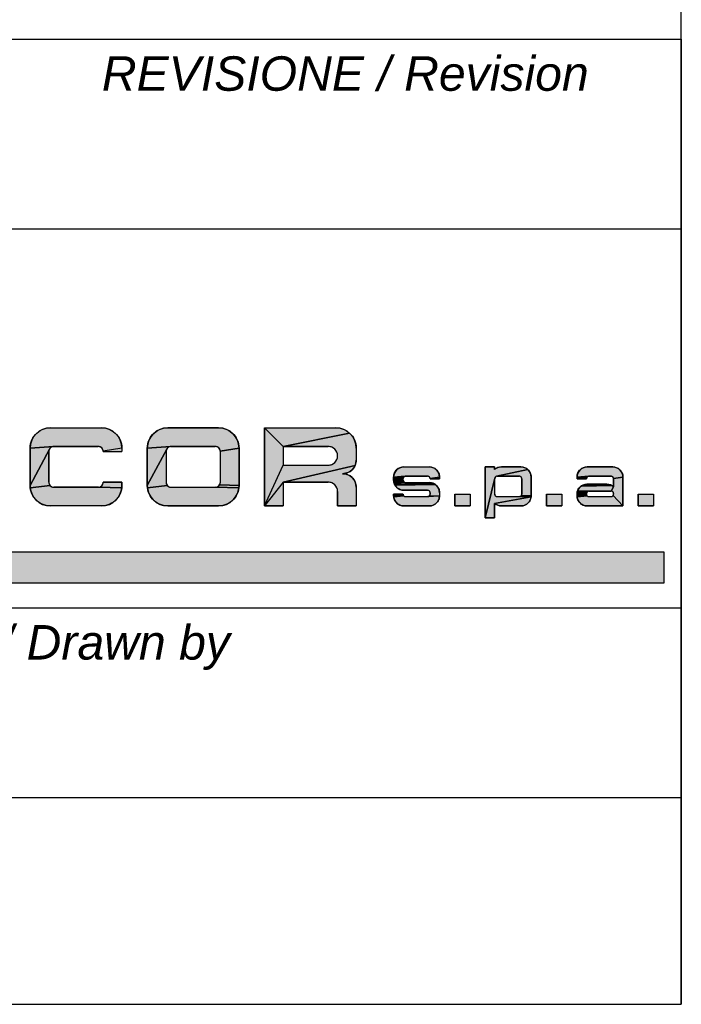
# Model space of a CAD drawing. Extents: x -1425 to 1181, y 8 to 1322.
# Tile 48 of 63: x 1143 to 1181, y 8 to 65. Entities that reach past the tile are written whole.
import ezdxf

# ---------------------------------------------------------------- set-up
doc = ezdxf.new("R2010")
doc.units = 0
doc.header["$LTSCALE"] = 65.395
doc.layers.get('0').update_dxf_attribs({"linetype": 'CONTINUOUS'})
doc.layers.add('7_ALL_NOTE', color=7, linetype='CONTINUOUS')
doc.styles.add('TEXTSTYLE_2', font='ariali.ttf')

# ---------------------------------------------------------------- blocks, each defined once
blk = doc.blocks.new('SICOR_LOGO_BL0', base_point=(1142.225, 40.445))
at = {"linetype": 'CONTINUOUS'}
for points in [[(1144.271, 41.441), (1144.395, 41.447), (1147.352, 41.447), (1147.475, 41.441), (1147.597, 41.421), (1147.717, 41.389), (1147.833, 41.345), (1147.943, 41.289), (1148.047, 41.221), (1148.143, 41.143), (1148.23, 41.056), (1148.308, 40.96), (1148.376, 40.856), (1148.432, 40.745), (1148.476, 40.63), (1148.508, 40.51), (1148.528, 40.388), (1148.534, 40.264), (1147.448, 40.098), (1147.444, 40.129), (1147.436, 40.159), (1147.425, 40.188), (1147.411, 40.215), (1147.394, 40.241), (1147.374, 40.265), (1147.352, 40.287), (1147.328, 40.306), (1147.302, 40.323), (1147.275, 40.337), (1147.246, 40.348), (1147.216, 40.356), (1147.185, 40.361), (1147.154, 40.363), (1144.592, 40.363), (1144.561, 40.361), (1143.212, 40.264), (1143.219, 40.388), (1143.238, 40.51), (1143.27, 40.63), (1143.314, 40.745), (1143.37, 40.856), (1143.438, 40.96), (1143.516, 41.056), (1143.603, 41.143), (1143.7, 41.221), (1143.803, 41.289), (1143.914, 41.345), (1144.029, 41.389), (1144.149, 41.421)], [(1151.072, 41.441), (1151.195, 41.447), (1154.152, 41.447), (1154.276, 41.441), (1154.398, 41.421), (1154.518, 41.389), (1154.633, 41.345), (1154.744, 41.289), (1154.847, 41.221), (1154.944, 41.143), (1155.031, 41.056), (1155.109, 40.96), (1155.176, 40.856), (1155.233, 40.745), (1155.277, 40.63), (1155.309, 40.51), (1155.328, 40.388), (1155.335, 40.264), (1154.249, 40.098), (1154.244, 40.129), (1154.236, 40.159), (1154.225, 40.188), (1154.211, 40.215), (1154.194, 40.241), (1154.175, 40.265), (1154.153, 40.287), (1154.129, 40.306), (1154.103, 40.323), (1154.075, 40.337), (1154.046, 40.348), (1154.017, 40.356), (1153.986, 40.361), (1153.955, 40.363), (1151.393, 40.363), (1151.362, 40.361), (1150.013, 40.264), (1150.019, 40.388), (1150.039, 40.51), (1150.071, 40.63), (1150.115, 40.745), (1150.171, 40.856), (1150.239, 40.96), (1150.316, 41.056), (1150.404, 41.143), (1150.5, 41.221), (1150.604, 41.289), (1150.714, 41.345), (1150.83, 41.389), (1150.949, 41.421)], [(1161.744, 41.143), (1157.897, 40.363), (1156.813, 41.447), (1160.953, 41.447), (1161.076, 41.441), (1161.199, 41.421), (1161.318, 41.389), (1161.434, 41.345), (1161.544, 41.289), (1161.648, 41.221)], [(1157.897, 40.363), (1161.744, 41.143), (1161.832, 41.056), (1161.91, 40.96), (1161.977, 40.856), (1162.033, 40.745), (1162.078, 40.63), (1162.11, 40.51), (1162.129, 40.388), (1162.136, 40.264), (1162.136, 39.574), (1162.131, 39.492), (1162.118, 39.411), (1162.097, 39.331), (1162.067, 39.254), (1157.897, 38.293), (1156.813, 36.913), (1157.897, 39.279), (1160.509, 39.279), (1160.566, 39.282), (1160.622, 39.291), (1160.677, 39.305), (1160.73, 39.326), (1160.78, 39.351), (1160.828, 39.382), (1160.872, 39.418), (1160.912, 39.458), (1160.948, 39.502), (1160.979, 39.55), (1161.005, 39.6), (1161.025, 39.653), (1161.04, 39.708), (1161.048, 39.764), (1161.051, 39.821), (1161.048, 39.878), (1161.04, 39.934), (1161.025, 39.988), (1161.005, 40.041), (1160.979, 40.092), (1160.948, 40.139), (1160.912, 40.184), (1160.872, 40.224), (1160.828, 40.259), (1160.78, 40.29), (1160.73, 40.316), (1160.677, 40.336), (1160.622, 40.351), (1160.566, 40.36), (1160.509, 40.363)], [(1144.372, 40.265), (1144.353, 40.241), (1144.336, 40.215), (1143.212, 38.096), (1143.212, 40.264), (1144.561, 40.361), (1144.53, 40.356), (1144.501, 40.348), (1144.472, 40.337), (1144.444, 40.323), (1144.418, 40.306), (1144.394, 40.287)], [(1144.353, 38.119), (1144.372, 38.095), (1143.219, 37.972), (1143.212, 38.096), (1144.336, 40.215), (1144.322, 40.188), (1144.311, 40.159), (1144.303, 40.129), (1144.298, 40.098), (1144.296, 40.067), (1144.296, 38.293), (1144.298, 38.262), (1144.303, 38.232), (1144.311, 38.202), (1144.322, 38.173), (1144.336, 38.145)], [(1151.173, 40.265), (1151.153, 40.241), (1151.136, 40.215), (1150.013, 38.096), (1150.013, 40.264), (1151.362, 40.361), (1151.331, 40.356), (1151.301, 40.348), (1151.272, 40.337), (1151.245, 40.323), (1151.219, 40.306), (1151.195, 40.287)], [(1151.153, 38.119), (1151.173, 38.095), (1150.019, 37.972), (1150.013, 38.096), (1151.136, 40.215), (1151.122, 40.188), (1151.111, 40.159), (1151.103, 40.129), (1151.098, 40.098), (1151.097, 40.067), (1151.097, 38.293), (1151.098, 38.262), (1151.103, 38.232), (1151.111, 38.202), (1151.122, 38.173), (1151.136, 38.145)], [(1154.249, 40.098), (1155.335, 40.264), (1155.335, 38.096), (1154.211, 38.145), (1154.225, 38.173), (1154.236, 38.202), (1154.244, 38.232), (1154.249, 38.262), (1154.251, 38.293), (1154.251, 40.067)], [(1157.897, 38.293), (1162.067, 39.254), (1162.03, 39.18), (1161.985, 39.111), (1161.933, 39.047), (1161.875, 38.989), (1161.811, 38.937), (1161.741, 38.892), (1161.668, 38.854), (1161.591, 38.825), (1161.347, 38.786), (1161.429, 38.782), (1161.511, 38.769), (1161.591, 38.747), (1161.668, 38.718), (1161.741, 38.68), (1161.811, 38.635), (1161.875, 38.583), (1161.933, 38.525), (1161.985, 38.461), (1162.03, 38.392), (1162.067, 38.318), (1162.097, 38.241), (1162.118, 38.161), (1162.131, 38.08), (1162.136, 37.998), (1162.136, 36.913), (1161.051, 36.913), (1161.051, 37.751), (1161.048, 37.808), (1161.04, 37.864), (1161.025, 37.919), (1161.005, 37.972), (1160.979, 38.022), (1160.948, 38.07), (1160.912, 38.114), (1160.872, 38.154), (1160.828, 38.19), (1160.78, 38.221), (1160.73, 38.246), (1160.677, 38.267), (1160.622, 38.281), (1160.566, 38.29), (1160.509, 38.293)], [(1164.836, 39.177), (1164.898, 39.18), (1166.377, 39.18), (1166.438, 39.177), (1166.5, 39.167), (1166.559, 39.151), (1166.617, 39.129), (1166.672, 39.101), (1166.724, 39.067), (1166.772, 39.028), (1166.816, 38.985), (1166.855, 38.936), (1166.889, 38.885), (1166.917, 38.829), (1166.939, 38.772), (1166.955, 38.712), (1166.965, 38.651), (1166.968, 38.589), (1166.425, 38.506), (1166.423, 38.521), (1166.419, 38.536), (1166.413, 38.55), (1166.406, 38.564), (1166.398, 38.577), (1166.388, 38.589), (1166.377, 38.6), (1166.365, 38.61), (1166.352, 38.618), (1166.338, 38.625), (1166.324, 38.631), (1166.309, 38.635), (1166.294, 38.637), (1166.278, 38.638), (1164.997, 38.638), (1164.981, 38.637), (1164.307, 38.589), (1164.31, 38.651), (1164.32, 38.712), (1164.336, 38.772), (1164.358, 38.829), (1164.386, 38.885), (1164.42, 38.936), (1164.459, 38.985), (1164.503, 39.028), (1164.551, 39.067), (1164.603, 39.101), (1164.658, 39.129), (1164.715, 39.151), (1164.775, 39.167)], [(1170.519, 39.179), (1170.562, 39.18), (1171.696, 39.18), (1171.758, 39.177), (1171.819, 39.167), (1171.879, 39.151), (1171.936, 39.129), (1171.992, 39.101), (1172.043, 39.067), (1172.092, 39.028), (1170.285, 38.635), (1170.27, 38.631), (1170.256, 38.625), (1170.242, 38.618), (1170.229, 38.61), (1170.217, 38.6), (1170.206, 38.589), (1170.196, 38.577), (1170.188, 38.564), (1170.181, 38.55), (1170.175, 38.536), (1170.171, 38.521), (1169.626, 36.223), (1169.626, 39.18), (1170.168, 39.18), (1170.168, 39.03), (1170.201, 39.057), (1170.236, 39.082), (1170.273, 39.105), (1170.312, 39.124), (1170.351, 39.141), (1170.392, 39.155), (1170.434, 39.166), (1170.476, 39.174)], [(1170.316, 38.638), (1170.301, 38.637), (1170.285, 38.635), (1172.092, 39.028), (1172.135, 38.985), (1172.174, 38.936), (1172.208, 38.885), (1172.236, 38.829), (1172.258, 38.772), (1172.274, 38.712), (1172.284, 38.651), (1172.287, 38.589), (1172.287, 38.49), (1172.287, 37.505), (1171.725, 37.529), (1171.732, 37.543), (1171.738, 37.558), (1171.742, 37.573), (1171.744, 37.588), (1171.745, 37.603), (1171.745, 38.49), (1171.744, 38.506), (1171.742, 38.521), (1171.738, 38.536), (1171.732, 38.55), (1171.725, 38.564), (1171.717, 38.577), (1171.707, 38.589), (1171.696, 38.6), (1171.684, 38.61), (1171.671, 38.618), (1171.657, 38.625), (1171.643, 38.631), (1171.628, 38.635), (1171.613, 38.637), (1171.597, 38.638)], [(1175.478, 39.177), (1175.54, 39.18), (1177.018, 39.18), (1177.08, 39.177), (1177.141, 39.167), (1177.201, 39.151), (1177.259, 39.129), (1177.314, 39.101), (1177.366, 39.067), (1177.414, 39.028), (1177.458, 38.985), (1177.497, 38.936), (1177.53, 38.885), (1177.558, 38.829), (1177.581, 38.772), (1177.597, 38.712), (1177.606, 38.651), (1177.609, 38.589), (1177.067, 38.506), (1177.064, 38.521), (1177.06, 38.536), (1177.055, 38.55), (1177.048, 38.564), (1177.039, 38.577), (1177.029, 38.589), (1177.018, 38.6), (1177.006, 38.61), (1176.993, 38.618), (1176.98, 38.625), (1176.965, 38.631), (1176.95, 38.635), (1176.935, 38.637), (1176.92, 38.638), (1175.638, 38.638), (1175.623, 38.637), (1174.948, 38.589), (1174.952, 38.651), (1174.961, 38.712), (1174.977, 38.772), (1174.999, 38.829), (1175.028, 38.885), (1175.061, 38.936), (1175.1, 38.985), (1175.144, 39.028), (1175.192, 39.067), (1175.244, 39.101), (1175.299, 39.129), (1175.357, 39.151), (1175.417, 39.167)], [(1147.448, 38.262), (1147.45, 38.293), (1148.534, 38.293), (1148.534, 38.096), (1148.528, 37.972), (1147.185, 37.999), (1147.216, 38.004), (1147.246, 38.012), (1147.275, 38.023), (1147.302, 38.037), (1147.328, 38.054), (1147.352, 38.073), (1147.374, 38.095), (1147.394, 38.119), (1147.411, 38.145), (1147.425, 38.173), (1147.436, 38.202), (1147.444, 38.232)], [(1164.887, 38.589), (1164.877, 38.577), (1164.307, 38.412), (1164.307, 38.589), (1164.981, 38.637), (1164.966, 38.635), (1164.951, 38.631), (1164.937, 38.625), (1164.923, 38.618), (1164.91, 38.61), (1164.898, 38.6)], [(1164.849, 38.421), (1164.85, 38.406), (1164.31, 38.35), (1164.307, 38.412), (1164.877, 38.577), (1164.869, 38.564), (1164.862, 38.55), (1164.856, 38.536), (1164.852, 38.521), (1164.85, 38.506), (1164.849, 38.49)], [(1164.862, 38.361), (1164.869, 38.347), (1164.32, 38.289), (1164.31, 38.35), (1164.85, 38.406), (1164.852, 38.39), (1164.856, 38.376)], [(1164.923, 38.293), (1164.937, 38.286), (1164.336, 38.229), (1164.32, 38.289), (1164.869, 38.347), (1164.877, 38.334), (1164.887, 38.322), (1164.898, 38.311), (1164.91, 38.302)], [(1166.559, 38.244), (1166.617, 38.222), (1164.358, 38.171), (1164.336, 38.229), (1164.937, 38.286), (1164.951, 38.281), (1164.966, 38.277), (1164.981, 38.274), (1164.997, 38.273), (1166.377, 38.273), (1166.438, 38.27), (1166.5, 38.26)], [(1171.597, 37.455), (1171.613, 37.456), (1172.284, 37.443), (1170.168, 37.064), (1170.168, 36.223), (1169.626, 36.223), (1170.171, 38.521), (1170.169, 38.506), (1170.168, 38.49), (1170.168, 37.603), (1170.169, 37.588), (1170.171, 37.573), (1170.175, 37.558), (1170.181, 37.543), (1170.188, 37.529), (1170.196, 37.516), (1170.206, 37.504), (1170.217, 37.493), (1170.229, 37.484), (1170.242, 37.475), (1170.256, 37.468), (1170.27, 37.463), (1170.285, 37.459), (1170.301, 37.456), (1170.316, 37.455)], [(1175.528, 38.589), (1175.519, 38.577), (1174.948, 38.49), (1174.948, 38.589), (1175.623, 38.637), (1175.608, 38.635), (1175.593, 38.631), (1175.578, 38.625), (1175.564, 38.618), (1175.551, 38.61), (1175.539, 38.6)], [(1175.491, 38.506), (1175.49, 38.49), (1174.948, 38.49), (1175.519, 38.577), (1175.51, 38.564), (1175.503, 38.55), (1175.498, 38.536), (1175.494, 38.521)], [(1177.067, 38.506), (1177.609, 38.589), (1177.609, 38.49), (1177.609, 36.913), (1177.048, 37.529), (1177.055, 37.543), (1177.06, 37.558), (1177.064, 37.573), (1177.067, 37.588), (1177.067, 37.628), (1177.067, 37.643), (1177.064, 37.659), (1177.06, 37.674), (1177.055, 37.688), (1177.048, 37.702), (1177.039, 37.715), (1177.029, 37.727), (1177.018, 37.738), (1177.006, 37.748), (1176.993, 37.756), (1176.98, 37.763), (1176.965, 37.769), (1176.95, 37.773), (1176.935, 37.775), (1176.92, 37.776), (1177.067, 38.019), (1177.067, 38.49)], [(1147.154, 37.998), (1147.185, 37.999), (1148.528, 37.972), (1148.508, 37.85), (1148.476, 37.731), (1148.432, 37.615), (1148.376, 37.505), (1148.308, 37.401), (1148.23, 37.305), (1148.143, 37.217), (1148.047, 37.139), (1147.943, 37.072), (1147.833, 37.016), (1147.717, 36.971), (1147.597, 36.939), (1147.475, 36.92), (1147.352, 36.913), (1144.395, 36.913), (1144.271, 36.92), (1144.149, 36.939), (1144.029, 36.971), (1143.914, 37.016), (1143.803, 37.072), (1143.7, 37.139), (1143.603, 37.217), (1143.516, 37.305), (1143.438, 37.401), (1143.37, 37.505), (1143.314, 37.615), (1143.27, 37.731), (1143.238, 37.85), (1143.219, 37.972), (1144.372, 38.095), (1144.394, 38.073), (1144.418, 38.054), (1144.444, 38.037), (1144.472, 38.023), (1144.501, 38.012), (1144.53, 38.004), (1144.561, 37.999), (1144.592, 37.998)], [(1153.955, 37.998), (1153.986, 37.999), (1155.328, 37.972), (1155.309, 37.85), (1155.277, 37.731), (1155.233, 37.615), (1155.176, 37.505), (1155.109, 37.401), (1155.031, 37.305), (1154.944, 37.217), (1154.847, 37.139), (1154.744, 37.072), (1154.633, 37.016), (1154.518, 36.971), (1154.398, 36.939), (1154.276, 36.92), (1154.152, 36.913), (1151.195, 36.913), (1151.072, 36.92), (1150.949, 36.939), (1150.83, 36.971), (1150.714, 37.016), (1150.604, 37.072), (1150.5, 37.139), (1150.404, 37.217), (1150.316, 37.305), (1150.239, 37.401), (1150.171, 37.505), (1150.115, 37.615), (1150.071, 37.731), (1150.039, 37.85), (1150.019, 37.972), (1151.173, 38.095), (1151.195, 38.073), (1151.219, 38.054), (1151.245, 38.037), (1151.272, 38.023), (1151.301, 38.012), (1151.331, 38.004), (1151.362, 37.999), (1151.393, 37.998)], [(1154.194, 38.119), (1154.211, 38.145), (1155.335, 38.096), (1155.328, 37.972), (1153.986, 37.999), (1154.017, 38.004), (1154.046, 38.012), (1154.075, 38.023), (1154.103, 38.037), (1154.129, 38.054), (1154.153, 38.073), (1154.175, 38.095)], [(1166.672, 38.194), (1166.724, 38.16), (1164.386, 38.116), (1164.358, 38.171), (1166.617, 38.222)], [(1166.772, 38.121), (1166.816, 38.078), (1166.855, 38.03), (1166.889, 37.978), (1166.917, 37.923), (1166.939, 37.865), (1166.955, 37.805), (1166.965, 37.744), (1166.968, 37.682), (1166.968, 37.505), (1166.352, 37.475), (1166.365, 37.484), (1166.377, 37.493), (1166.388, 37.504), (1166.398, 37.516), (1166.406, 37.529), (1166.413, 37.543), (1166.419, 37.558), (1166.423, 37.573), (1166.425, 37.588), (1166.426, 37.603), (1166.426, 37.672), (1166.425, 37.688), (1166.423, 37.703), (1166.419, 37.718), (1166.413, 37.732), (1166.406, 37.746), (1166.398, 37.759), (1166.388, 37.771), (1166.377, 37.782), (1166.365, 37.792), (1166.352, 37.8), (1166.338, 37.807), (1166.324, 37.813), (1166.309, 37.817), (1166.294, 37.819), (1166.278, 37.82), (1164.898, 37.82), (1164.836, 37.823), (1164.775, 37.833), (1164.715, 37.849), (1164.658, 37.871), (1164.603, 37.899), (1164.551, 37.933), (1164.503, 37.972), (1164.459, 38.016), (1164.42, 38.064), (1164.386, 38.116), (1166.724, 38.16)], [(1175.505, 37.673), (1175.499, 37.657), (1174.948, 37.603), (1174.951, 37.667), (1175.535, 37.719), (1175.523, 37.705), (1175.514, 37.69)], [(1175.548, 37.731), (1175.535, 37.719), (1174.951, 37.667), (1174.961, 37.725), (1174.976, 37.782), (1175.645, 37.775), (1175.627, 37.772), (1175.61, 37.767), (1175.593, 37.761), (1175.577, 37.753), (1175.562, 37.743)], [(1176.999, 38.072), (1177.034, 38.047), (1177.067, 38.019), (1176.92, 37.776), (1175.663, 37.776), (1174.976, 37.782), (1174.997, 37.837), (1175.024, 37.889), (1175.056, 37.938), (1175.093, 37.984), (1175.134, 38.026), (1175.18, 38.063), (1176.962, 38.095)], [(1176.843, 38.145), (1176.884, 38.131), (1176.924, 38.114), (1176.962, 38.095), (1175.18, 38.063), (1175.229, 38.095), (1175.282, 38.121), (1175.337, 38.142), (1176.802, 38.156)], [(1176.716, 38.168), (1176.759, 38.164), (1176.802, 38.156), (1175.337, 38.142), (1175.393, 38.158), (1175.451, 38.167), (1175.51, 38.17), (1176.673, 38.17)], [(1164.877, 37.516), (1164.887, 37.504), (1164.31, 37.443), (1164.307, 37.505), (1164.307, 37.603), (1164.849, 37.603), (1164.85, 37.588), (1164.852, 37.573), (1164.856, 37.558), (1164.862, 37.543), (1164.869, 37.529)], [(1166.278, 37.455), (1166.294, 37.456), (1166.968, 37.505), (1166.965, 37.443), (1166.955, 37.382), (1166.939, 37.322), (1166.917, 37.264), (1166.889, 37.209), (1166.855, 37.157), (1166.816, 37.109), (1166.772, 37.065), (1166.724, 37.026), (1166.672, 36.993), (1166.617, 36.964), (1166.559, 36.942), (1166.5, 36.926), (1166.438, 36.917), (1166.377, 36.913), (1164.898, 36.913), (1164.836, 36.917), (1164.775, 36.926), (1164.715, 36.942), (1164.658, 36.964), (1164.603, 36.993), (1164.551, 37.026), (1164.503, 37.065), (1164.459, 37.109), (1164.42, 37.157), (1164.386, 37.209), (1164.358, 37.264), (1164.336, 37.322), (1164.32, 37.382), (1164.31, 37.443), (1164.887, 37.504), (1164.898, 37.493), (1164.91, 37.484), (1164.923, 37.475), (1164.937, 37.468), (1164.951, 37.463), (1164.966, 37.459), (1164.981, 37.456), (1164.997, 37.455)], [(1166.352, 37.475), (1166.968, 37.505), (1166.294, 37.456), (1166.309, 37.459), (1166.324, 37.463), (1166.338, 37.468)], [(1170.168, 37.064), (1172.284, 37.443), (1172.274, 37.382), (1172.258, 37.322), (1172.236, 37.264), (1172.208, 37.209), (1172.174, 37.157), (1172.135, 37.109), (1172.092, 37.065), (1172.043, 37.026), (1171.992, 36.993), (1171.936, 36.964), (1171.879, 36.942), (1171.819, 36.926), (1171.758, 36.917), (1171.696, 36.913), (1170.562, 36.913), (1170.519, 36.915), (1170.476, 36.92), (1170.434, 36.927), (1170.392, 36.938), (1170.351, 36.952), (1170.312, 36.969), (1170.273, 36.989), (1170.236, 37.011), (1170.201, 37.036)], [(1171.717, 37.516), (1171.725, 37.529), (1172.287, 37.505), (1172.284, 37.443), (1171.613, 37.456), (1171.628, 37.459), (1171.643, 37.463), (1171.657, 37.468), (1171.671, 37.475), (1171.684, 37.484), (1171.696, 37.493), (1171.707, 37.504)], [(1175.491, 37.621), (1175.49, 37.603), (1174.948, 37.505), (1174.948, 37.603), (1175.499, 37.657), (1175.494, 37.639)], [(1175.519, 37.516), (1175.528, 37.504), (1174.952, 37.443), (1174.948, 37.505), (1175.49, 37.603), (1175.491, 37.588), (1175.494, 37.573), (1175.498, 37.558), (1175.503, 37.543), (1175.51, 37.529)], [(1176.92, 37.455), (1176.935, 37.456), (1176.95, 37.459), (1176.965, 37.463), (1176.98, 37.468), (1176.993, 37.475), (1177.006, 37.484), (1177.018, 37.493), (1177.029, 37.504), (1177.039, 37.516), (1177.048, 37.529), (1177.609, 36.913), (1175.54, 36.913), (1175.478, 36.917), (1175.417, 36.926), (1175.357, 36.942), (1175.299, 36.964), (1175.244, 36.993), (1175.192, 37.026), (1175.144, 37.065), (1175.1, 37.109), (1175.061, 37.157), (1175.028, 37.209), (1174.999, 37.264), (1174.977, 37.322), (1174.961, 37.382), (1174.952, 37.443), (1175.528, 37.504), (1175.539, 37.493), (1175.551, 37.484), (1175.564, 37.475), (1175.578, 37.468), (1175.593, 37.463), (1175.608, 37.459), (1175.623, 37.456), (1175.638, 37.455)]]:
    blk.add_hatch(color=1, dxfattribs=at).paths.add_polyline_path(points)
at = {"color": 1, "linetype": 'CONTINUOUS'}
for p, q in [((1144.395, 41.447), (1147.352, 41.447)), ((1154.152, 41.447), (1151.195, 41.447)), ((1156.813, 41.447), (1156.813, 36.913)), ((1156.813, 41.447), (1160.953, 41.447)), ((1156.813, 36.913), (1156.813, 41.447)), ((1156.813, 41.447), (1160.953, 41.447)), ((1143.212, 40.264), (1143.212, 38.096)), ((1144.296, 38.293), (1144.296, 40.067)), ((1144.592, 40.363), (1147.154, 40.363)), ((1147.45, 40.067), (1148.536, 40.067)), ((1148.534, 40.264), (1148.536, 40.067)), ((1150.013, 40.264), (1150.013, 38.096)), ((1150.013, 40.264), (1150.013, 38.096)), ((1151.097, 40.067), (1151.097, 38.293)), ((1151.097, 40.067), (1151.097, 38.293)), ((1151.393, 40.363), (1153.955, 40.363)), ((1154.251, 38.293), (1154.251, 40.067)), ((1154.251, 38.293), (1154.251, 40.067)), ((1155.335, 38.096), (1155.335, 40.264)), ((1155.335, 38.096), (1155.335, 40.264)), ((1156.813, 40.264), (1156.813, 39.18)), ((1156.813, 40.264), (1156.813, 39.18)), ((1157.897, 40.363), (1160.509, 40.363)), ((1157.897, 40.363), (1157.897, 39.279)), ((1160.509, 40.363), (1157.897, 40.363)), ((1157.897, 40.363), (1157.897, 39.279)), ((1157.897, 40.067), (1157.897, 40.018)), ((1162.136, 40.264), (1162.136, 39.574)), ((1162.136, 40.264), (1162.136, 40.067)), ((1162.136, 40.264), (1162.136, 39.574)), ((1157.897, 39.279), (1160.509, 39.279)), ((1157.897, 39.279), (1160.509, 39.279)), ((1164.898, 39.18), (1166.377, 39.18)), ((1164.898, 39.18), (1166.377, 39.18)), ((1170.168, 39.18), (1169.626, 39.18)), ((1169.626, 39.18), (1169.626, 36.223)), ((1169.626, 39.18), (1169.626, 36.223)), ((1170.168, 39.18), (1169.626, 39.18)), ((1170.168, 39.18), (1170.168, 39.03)), ((1170.168, 39.03), (1170.168, 39.18)), ((1170.562, 39.18), (1171.696, 39.18)), ((1171.696, 39.18), (1170.562, 39.18)), ((1175.54, 39.18), (1177.018, 39.18)), ((1177.018, 39.18), (1175.54, 39.18)), ((1148.534, 38.293), (1147.45, 38.293)), ((1148.534, 38.096), (1148.534, 38.293)), ((1157.897, 38.293), (1157.897, 36.913)), ((1157.897, 38.293), (1160.509, 38.293)), ((1160.509, 38.293), (1157.897, 38.293)), ((1157.897, 38.293), (1157.897, 36.913)), ((1164.307, 38.589), (1164.307, 38.412)), ((1164.307, 38.412), (1164.307, 38.589)), ((1164.849, 38.49), (1164.849, 38.421)), ((1164.849, 38.49), (1164.849, 38.421)), ((1164.997, 38.638), (1166.278, 38.638)), ((1166.278, 38.638), (1164.997, 38.638)), ((1164.997, 38.273), (1166.377, 38.273)), ((1164.997, 38.273), (1166.377, 38.273)), ((1166.426, 38.49), (1166.968, 38.49)), ((1166.968, 38.49), (1166.426, 38.49)), ((1166.968, 38.589), (1166.968, 38.49)), ((1166.968, 38.589), (1166.968, 38.49)), ((1169.626, 38.589), (1169.626, 38.367)), ((1170.168, 38.49), (1170.168, 37.603)), ((1170.168, 38.49), (1170.168, 38.466)), ((1170.168, 38.49), (1170.168, 37.603)), ((1170.316, 38.638), (1171.597, 38.638)), ((1171.597, 38.638), (1170.316, 38.638)), ((1171.745, 38.49), (1171.745, 37.628)), ((1171.745, 37.628), (1171.745, 38.49)), ((1172.287, 38.589), (1172.287, 38.49)), ((1172.287, 38.49), (1172.287, 38.589)), ((1172.287, 38.49), (1172.287, 37.505)), ((1172.287, 37.505), (1172.287, 38.49)), ((1174.948, 38.589), (1174.948, 38.49)), ((1174.948, 38.589), (1174.948, 38.49)), ((1175.49, 38.49), (1174.948, 38.49)), ((1174.948, 38.49), (1175.49, 38.49)), ((1175.638, 38.638), (1176.92, 38.638)), ((1175.638, 38.638), (1176.92, 38.638)), ((1177.067, 38.49), (1177.067, 38.019)), ((1177.067, 38.49), (1177.067, 38.019)), ((1177.609, 38.589), (1177.609, 38.49)), ((1177.609, 38.49), (1177.609, 38.589)), ((1177.609, 38.49), (1177.609, 36.913)), ((1177.609, 36.913), (1177.609, 38.49)), ((1147.154, 37.998), (1144.592, 37.998)), ((1151.393, 37.998), (1153.955, 37.998)), ((1151.393, 37.998), (1153.955, 37.998)), ((1161.051, 37.751), (1161.051, 36.913)), ((1161.051, 36.913), (1161.051, 37.751)), ((1162.136, 37.998), (1162.136, 36.913)), ((1162.136, 37.998), (1162.136, 36.913)), ((1164.898, 37.82), (1166.278, 37.82)), ((1166.278, 37.82), (1164.898, 37.82)), ((1175.51, 38.17), (1176.673, 38.17)), ((1176.673, 38.17), (1175.51, 38.17)), ((1175.663, 37.776), (1176.92, 37.776)), ((1176.92, 37.776), (1175.663, 37.776)), ((1177.609, 37.726), (1177.609, 37.505)), ((1164.849, 37.603), (1164.307, 37.603)), ((1164.307, 37.505), (1164.307, 37.603)), ((1164.307, 37.505), (1164.307, 37.603)), ((1164.307, 37.603), (1164.849, 37.603)), ((1164.997, 37.455), (1166.278, 37.455)), ((1164.997, 37.455), (1166.278, 37.455)), ((1166.426, 37.672), (1166.426, 37.603)), ((1166.426, 37.603), (1166.426, 37.672)), ((1166.968, 37.682), (1166.968, 37.505)), ((1166.968, 37.682), (1166.968, 37.505)), ((1167.852, 37.603), (1168.739, 37.603)), ((1167.852, 37.603), (1167.852, 36.913)), ((1167.852, 36.913), (1167.852, 37.603)), ((1167.852, 37.603), (1168.739, 37.603)), ((1168.739, 37.603), (1168.739, 36.913)), ((1168.739, 37.603), (1168.739, 36.913)), ((1169.626, 37.603), (1169.626, 37.505)), ((1170.316, 37.455), (1171.597, 37.455)), ((1170.316, 37.455), (1171.597, 37.455)), ((1171.745, 37.628), (1171.745, 37.603)), ((1171.745, 37.603), (1171.745, 37.628)), ((1173.174, 37.603), (1174.061, 37.603)), ((1173.174, 37.603), (1173.174, 36.913)), ((1173.174, 36.913), (1173.174, 37.603)), ((1173.174, 37.603), (1174.061, 37.603)), ((1174.061, 37.603), (1174.061, 36.913)), ((1174.061, 37.603), (1174.061, 36.913)), ((1174.948, 37.603), (1174.948, 37.608)), ((1174.948, 37.608), (1174.948, 37.603)), ((1174.948, 37.603), (1174.948, 37.505)), ((1174.948, 37.603), (1174.948, 37.505)), ((1175.638, 37.455), (1176.92, 37.455)), ((1175.638, 37.455), (1176.92, 37.455)), ((1177.067, 37.628), (1177.067, 37.603)), ((1177.067, 37.603), (1177.067, 37.628)), ((1178.497, 37.603), (1179.384, 37.603)), ((1178.497, 37.603), (1178.497, 36.913)), ((1178.497, 36.913), (1178.497, 37.603)), ((1178.497, 37.603), (1179.384, 37.603)), ((1179.384, 37.603), (1179.384, 36.913)), ((1179.384, 37.603), (1179.384, 36.913)), ((1147.352, 36.913), (1144.395, 36.913)), ((1151.195, 36.913), (1154.152, 36.913)), ((1151.195, 36.913), (1154.152, 36.913)), ((1156.813, 36.913), (1157.897, 36.913)), ((1157.897, 36.913), (1156.813, 36.913)), ((1161.051, 36.913), (1162.136, 36.913)), ((1162.136, 36.913), (1161.051, 36.913)), ((1164.898, 36.913), (1166.377, 36.913)), ((1166.377, 36.913), (1164.898, 36.913)), ((1167.852, 36.913), (1168.739, 36.913)), ((1168.739, 36.913), (1167.852, 36.913)), ((1170.168, 37.064), (1170.168, 36.223)), ((1170.168, 36.223), (1170.168, 37.064)), ((1170.562, 36.913), (1171.696, 36.913)), ((1170.562, 36.913), (1171.696, 36.913)), ((1173.174, 36.913), (1174.061, 36.913)), ((1174.061, 36.913), (1173.174, 36.913)), ((1175.54, 36.913), (1177.609, 36.913)), ((1175.54, 36.913), (1177.609, 36.913)), ((1178.497, 36.913), (1179.384, 36.913)), ((1179.384, 36.913), (1178.497, 36.913)), ((1170.168, 36.223), (1169.626, 36.223)), ((1169.626, 36.223), (1170.168, 36.223)), ((1180.003, 34.226), (1126.364, 34.226)), ((1180.003, 34.226), (1126.364, 34.226)), ((1180.003, 34.226), (1126.364, 34.226)), ((1180.003, 32.448), (1180.003, 34.226)), ((1180.003, 32.448), (1180.003, 34.226)), ((1180.003, 32.448), (1180.003, 34.226)), ((1109.78, 32.448), (1180.003, 32.448)), ((1109.78, 32.448), (1180.003, 32.448)), ((1109.78, 32.448), (1180.003, 32.448))]:
    blk.add_line(p, q, dxfattribs=at)
for points in [[(1144.271, 41.441), (1144.395, 41.447), (1147.352, 41.447), (1147.475, 41.441), (1147.597, 41.421), (1147.717, 41.389), (1147.833, 41.345), (1147.943, 41.289), (1148.047, 41.221), (1148.143, 41.143), (1148.23, 41.056), (1148.308, 40.96), (1148.376, 40.856), (1148.432, 40.745), (1148.476, 40.63), (1148.508, 40.51), (1148.528, 40.388), (1148.534, 40.264), (1147.448, 40.098), (1147.444, 40.129), (1147.436, 40.159), (1147.425, 40.188), (1147.411, 40.215), (1147.394, 40.241), (1147.374, 40.265), (1147.352, 40.287), (1147.328, 40.306), (1147.302, 40.323), (1147.275, 40.337), (1147.246, 40.348), (1147.216, 40.356), (1147.185, 40.361), (1147.154, 40.363), (1144.592, 40.363), (1144.561, 40.361), (1143.212, 40.264), (1143.219, 40.388), (1143.238, 40.51), (1143.27, 40.63), (1143.314, 40.745), (1143.37, 40.856), (1143.438, 40.96), (1143.516, 41.056), (1143.603, 41.143), (1143.7, 41.221), (1143.803, 41.289), (1143.914, 41.345), (1144.029, 41.389), (1144.149, 41.421), (1144.271, 41.441)], [(1151.072, 41.441), (1151.195, 41.447), (1154.152, 41.447), (1154.276, 41.441), (1154.398, 41.421), (1154.518, 41.389), (1154.633, 41.345), (1154.744, 41.289), (1154.847, 41.221), (1154.944, 41.143), (1155.031, 41.056), (1155.109, 40.96), (1155.176, 40.856), (1155.233, 40.745), (1155.277, 40.63), (1155.309, 40.51), (1155.328, 40.388), (1155.335, 40.264), (1154.249, 40.098), (1154.244, 40.129), (1154.236, 40.159), (1154.225, 40.188), (1154.211, 40.215), (1154.194, 40.241), (1154.175, 40.265), (1154.153, 40.287), (1154.129, 40.306), (1154.103, 40.323), (1154.075, 40.337), (1154.046, 40.348), (1154.017, 40.356), (1153.986, 40.361), (1153.955, 40.363), (1151.393, 40.363), (1151.362, 40.361), (1150.013, 40.264), (1150.019, 40.388), (1150.039, 40.51), (1150.071, 40.63), (1150.115, 40.745), (1150.171, 40.856), (1150.239, 40.96), (1150.316, 41.056), (1150.404, 41.143), (1150.5, 41.221), (1150.604, 41.289), (1150.714, 41.345), (1150.83, 41.389), (1150.949, 41.421), (1151.072, 41.441)], [(1161.744, 41.143), (1157.897, 40.363), (1156.813, 41.447), (1160.953, 41.447), (1161.076, 41.441), (1161.199, 41.421), (1161.318, 41.389), (1161.434, 41.345), (1161.544, 41.289), (1161.648, 41.221), (1161.744, 41.143)], [(1157.897, 40.363), (1161.744, 41.143), (1161.832, 41.056), (1161.91, 40.96), (1161.977, 40.856), (1162.033, 40.745), (1162.078, 40.63), (1162.11, 40.51), (1162.129, 40.388), (1162.136, 40.264), (1162.136, 39.574), (1162.131, 39.492), (1162.118, 39.411), (1162.097, 39.331), (1162.067, 39.254), (1157.897, 38.293), (1156.813, 36.913), (1157.897, 39.279), (1160.509, 39.279), (1160.566, 39.282), (1160.622, 39.291), (1160.677, 39.305), (1160.73, 39.326), (1160.78, 39.351), (1160.828, 39.382), (1160.872, 39.418), (1160.912, 39.458), (1160.948, 39.502), (1160.979, 39.55), (1161.005, 39.6), (1161.025, 39.653), (1161.04, 39.708), (1161.048, 39.764), (1161.051, 39.821), (1161.048, 39.878), (1161.04, 39.934), (1161.025, 39.988), (1161.005, 40.041), (1160.979, 40.092), (1160.948, 40.139), (1160.912, 40.184), (1160.872, 40.224), (1160.828, 40.259), (1160.78, 40.29), (1160.73, 40.316), (1160.677, 40.336), (1160.622, 40.351), (1160.566, 40.36), (1160.509, 40.363), (1157.897, 40.363)], [(1144.372, 40.265), (1144.353, 40.241), (1144.336, 40.215), (1143.212, 38.096), (1143.212, 40.264), (1144.561, 40.361), (1144.53, 40.356), (1144.501, 40.348), (1144.472, 40.337), (1144.444, 40.323), (1144.418, 40.306), (1144.394, 40.287), (1144.372, 40.265)], [(1144.353, 38.119), (1144.372, 38.095), (1143.219, 37.972), (1143.212, 38.096), (1144.336, 40.215), (1144.322, 40.188), (1144.311, 40.159), (1144.303, 40.129), (1144.298, 40.098), (1144.296, 40.067), (1144.296, 38.293), (1144.298, 38.262), (1144.303, 38.232), (1144.311, 38.202), (1144.322, 38.173), (1144.336, 38.145), (1144.353, 38.119)], [(1151.173, 40.265), (1151.153, 40.241), (1151.136, 40.215), (1150.013, 38.096), (1150.013, 40.264), (1151.362, 40.361), (1151.331, 40.356), (1151.301, 40.348), (1151.272, 40.337), (1151.245, 40.323), (1151.219, 40.306), (1151.195, 40.287), (1151.173, 40.265)], [(1151.153, 38.119), (1151.173, 38.095), (1150.019, 37.972), (1150.013, 38.096), (1151.136, 40.215), (1151.122, 40.188), (1151.111, 40.159), (1151.103, 40.129), (1151.098, 40.098), (1151.097, 40.067), (1151.097, 38.293), (1151.098, 38.262), (1151.103, 38.232), (1151.111, 38.202), (1151.122, 38.173), (1151.136, 38.145), (1151.153, 38.119)], [(1154.249, 40.098), (1155.335, 40.264), (1155.335, 38.096), (1154.211, 38.145), (1154.225, 38.173), (1154.236, 38.202), (1154.244, 38.232), (1154.249, 38.262), (1154.251, 38.293), (1154.251, 40.067), (1154.249, 40.098)], [(1157.897, 38.293), (1162.067, 39.254), (1162.03, 39.18), (1161.985, 39.111), (1161.933, 39.047), (1161.875, 38.989), (1161.811, 38.937), (1161.741, 38.892), (1161.668, 38.854), (1161.591, 38.825), (1161.347, 38.786), (1161.429, 38.782), (1161.511, 38.769), (1161.591, 38.747), (1161.668, 38.718), (1161.741, 38.68), (1161.811, 38.635), (1161.875, 38.583), (1161.933, 38.525), (1161.985, 38.461), (1162.03, 38.392), (1162.067, 38.318), (1162.097, 38.241), (1162.118, 38.161), (1162.131, 38.08), (1162.136, 37.998), (1162.136, 36.913), (1161.051, 36.913), (1161.051, 37.751), (1161.048, 37.808), (1161.04, 37.864), (1161.025, 37.919), (1161.005, 37.972), (1160.979, 38.022), (1160.948, 38.07), (1160.912, 38.114), (1160.872, 38.154), (1160.828, 38.19), (1160.78, 38.221), (1160.73, 38.246), (1160.677, 38.267), (1160.622, 38.281), (1160.566, 38.29), (1160.509, 38.293), (1157.897, 38.293)], [(1164.836, 39.177), (1164.898, 39.18), (1166.377, 39.18), (1166.438, 39.177), (1166.5, 39.167), (1166.559, 39.151), (1166.617, 39.129), (1166.672, 39.101), (1166.724, 39.067), (1166.772, 39.028), (1166.816, 38.985), (1166.855, 38.936), (1166.889, 38.885), (1166.917, 38.829), (1166.939, 38.772), (1166.955, 38.712), (1166.965, 38.651), (1166.968, 38.589), (1166.425, 38.506), (1166.423, 38.521), (1166.419, 38.536), (1166.413, 38.55), (1166.406, 38.564), (1166.398, 38.577), (1166.388, 38.589), (1166.377, 38.6), (1166.365, 38.61), (1166.352, 38.618), (1166.338, 38.625), (1166.324, 38.631), (1166.309, 38.635), (1166.294, 38.637), (1166.278, 38.638), (1164.997, 38.638), (1164.981, 38.637), (1164.307, 38.589), (1164.31, 38.651), (1164.32, 38.712), (1164.336, 38.772), (1164.358, 38.829), (1164.386, 38.885), (1164.42, 38.936), (1164.459, 38.985), (1164.503, 39.028), (1164.551, 39.067), (1164.603, 39.101), (1164.658, 39.129), (1164.715, 39.151), (1164.775, 39.167), (1164.836, 39.177)], [(1170.519, 39.179), (1170.562, 39.18), (1171.696, 39.18), (1171.758, 39.177), (1171.819, 39.167), (1171.879, 39.151), (1171.936, 39.129), (1171.992, 39.101), (1172.043, 39.067), (1172.092, 39.028), (1170.285, 38.635), (1170.27, 38.631), (1170.256, 38.625), (1170.242, 38.618), (1170.229, 38.61), (1170.217, 38.6), (1170.206, 38.589), (1170.196, 38.577), (1170.188, 38.564), (1170.181, 38.55), (1170.175, 38.536), (1170.171, 38.521), (1169.626, 36.223), (1169.626, 39.18), (1170.168, 39.18), (1170.168, 39.03), (1170.201, 39.057), (1170.236, 39.082), (1170.273, 39.105), (1170.312, 39.124), (1170.351, 39.141), (1170.392, 39.155), (1170.434, 39.166), (1170.476, 39.174), (1170.519, 39.179)], [(1170.316, 38.638), (1170.301, 38.637), (1170.285, 38.635), (1172.092, 39.028), (1172.135, 38.985), (1172.174, 38.936), (1172.208, 38.885), (1172.236, 38.829), (1172.258, 38.772), (1172.274, 38.712), (1172.284, 38.651), (1172.287, 38.589), (1172.287, 38.49), (1172.287, 37.505), (1171.725, 37.529), (1171.732, 37.543), (1171.738, 37.558), (1171.742, 37.573), (1171.744, 37.588), (1171.745, 37.603), (1171.745, 38.49), (1171.744, 38.506), (1171.742, 38.521), (1171.738, 38.536), (1171.732, 38.55), (1171.725, 38.564), (1171.717, 38.577), (1171.707, 38.589), (1171.696, 38.6), (1171.684, 38.61), (1171.671, 38.618), (1171.657, 38.625), (1171.643, 38.631), (1171.628, 38.635), (1171.613, 38.637), (1171.597, 38.638), (1170.316, 38.638)], [(1175.478, 39.177), (1175.54, 39.18), (1177.018, 39.18), (1177.08, 39.177), (1177.141, 39.167), (1177.201, 39.151), (1177.259, 39.129), (1177.314, 39.101), (1177.366, 39.067), (1177.414, 39.028), (1177.458, 38.985), (1177.497, 38.936), (1177.53, 38.885), (1177.558, 38.829), (1177.581, 38.772), (1177.597, 38.712), (1177.606, 38.651), (1177.609, 38.589), (1177.067, 38.506), (1177.064, 38.521), (1177.06, 38.536), (1177.055, 38.55), (1177.048, 38.564), (1177.039, 38.577), (1177.029, 38.589), (1177.018, 38.6), (1177.006, 38.61), (1176.993, 38.618), (1176.98, 38.625), (1176.965, 38.631), (1176.95, 38.635), (1176.935, 38.637), (1176.92, 38.638), (1175.638, 38.638), (1175.623, 38.637), (1174.948, 38.589), (1174.952, 38.651), (1174.961, 38.712), (1174.977, 38.772), (1174.999, 38.829), (1175.028, 38.885), (1175.061, 38.936), (1175.1, 38.985), (1175.144, 39.028), (1175.192, 39.067), (1175.244, 39.101), (1175.299, 39.129), (1175.357, 39.151), (1175.417, 39.167), (1175.478, 39.177)], [(1147.448, 38.262), (1147.45, 38.293), (1148.534, 38.293), (1148.534, 38.096), (1148.528, 37.972), (1147.185, 37.999), (1147.216, 38.004), (1147.246, 38.012), (1147.275, 38.023), (1147.302, 38.037), (1147.328, 38.054), (1147.352, 38.073), (1147.374, 38.095), (1147.394, 38.119), (1147.411, 38.145), (1147.425, 38.173), (1147.436, 38.202), (1147.444, 38.232), (1147.448, 38.262)], [(1164.887, 38.589), (1164.877, 38.577), (1164.307, 38.412), (1164.307, 38.589), (1164.981, 38.637), (1164.966, 38.635), (1164.951, 38.631), (1164.937, 38.625), (1164.923, 38.618), (1164.91, 38.61), (1164.898, 38.6), (1164.887, 38.589)], [(1164.849, 38.421), (1164.85, 38.406), (1164.31, 38.35), (1164.307, 38.412), (1164.877, 38.577), (1164.869, 38.564), (1164.862, 38.55), (1164.856, 38.536), (1164.852, 38.521), (1164.85, 38.506), (1164.849, 38.49), (1164.849, 38.421)], [(1164.862, 38.361), (1164.869, 38.347), (1164.32, 38.289), (1164.31, 38.35), (1164.85, 38.406), (1164.852, 38.39), (1164.856, 38.376), (1164.862, 38.361)], [(1164.923, 38.293), (1164.937, 38.286), (1164.336, 38.229), (1164.32, 38.289), (1164.869, 38.347), (1164.877, 38.334), (1164.887, 38.322), (1164.898, 38.311), (1164.91, 38.302), (1164.923, 38.293)], [(1166.559, 38.244), (1166.617, 38.222), (1164.358, 38.171), (1164.336, 38.229), (1164.937, 38.286), (1164.951, 38.281), (1164.966, 38.277), (1164.981, 38.274), (1164.997, 38.273), (1166.377, 38.273), (1166.438, 38.27), (1166.5, 38.26), (1166.559, 38.244)], [(1171.597, 37.455), (1171.613, 37.456), (1172.284, 37.443), (1170.168, 37.064), (1170.168, 36.223), (1169.626, 36.223), (1170.171, 38.521), (1170.169, 38.506), (1170.168, 38.49), (1170.168, 37.603), (1170.169, 37.588), (1170.171, 37.573), (1170.175, 37.558), (1170.181, 37.543), (1170.188, 37.529), (1170.196, 37.516), (1170.206, 37.504), (1170.217, 37.493), (1170.229, 37.484), (1170.242, 37.475), (1170.256, 37.468), (1170.27, 37.463), (1170.285, 37.459), (1170.301, 37.456), (1170.316, 37.455), (1171.597, 37.455)], [(1175.528, 38.589), (1175.519, 38.577), (1174.948, 38.49), (1174.948, 38.589), (1175.623, 38.637), (1175.608, 38.635), (1175.593, 38.631), (1175.578, 38.625), (1175.564, 38.618), (1175.551, 38.61), (1175.539, 38.6), (1175.528, 38.589)], [(1175.491, 38.506), (1175.49, 38.49), (1174.948, 38.49), (1175.519, 38.577), (1175.51, 38.564), (1175.503, 38.55), (1175.498, 38.536), (1175.494, 38.521), (1175.491, 38.506)], [(1177.067, 38.506), (1177.609, 38.589), (1177.609, 38.49), (1177.609, 36.913), (1177.048, 37.529), (1177.055, 37.543), (1177.06, 37.558), (1177.064, 37.573), (1177.067, 37.588), (1177.067, 37.628), (1177.067, 37.643), (1177.064, 37.659), (1177.06, 37.674), (1177.055, 37.688), (1177.048, 37.702), (1177.039, 37.715), (1177.029, 37.727), (1177.018, 37.738), (1177.006, 37.748), (1176.993, 37.756), (1176.98, 37.763), (1176.965, 37.769), (1176.95, 37.773), (1176.935, 37.775), (1176.92, 37.776), (1177.067, 38.019), (1177.067, 38.49), (1177.067, 38.506)], [(1147.154, 37.998), (1147.185, 37.999), (1148.528, 37.972), (1148.508, 37.85), (1148.476, 37.731), (1148.432, 37.615), (1148.376, 37.505), (1148.308, 37.401), (1148.23, 37.305), (1148.143, 37.217), (1148.047, 37.139), (1147.943, 37.072), (1147.833, 37.016), (1147.717, 36.971), (1147.597, 36.939), (1147.475, 36.92), (1147.352, 36.913), (1144.395, 36.913), (1144.271, 36.92), (1144.149, 36.939), (1144.029, 36.971), (1143.914, 37.016), (1143.803, 37.072), (1143.7, 37.139), (1143.603, 37.217), (1143.516, 37.305), (1143.438, 37.401), (1143.37, 37.505), (1143.314, 37.615), (1143.27, 37.731), (1143.238, 37.85), (1143.219, 37.972), (1144.372, 38.095), (1144.394, 38.073), (1144.418, 38.054), (1144.444, 38.037), (1144.472, 38.023), (1144.501, 38.012), (1144.53, 38.004), (1144.561, 37.999), (1144.592, 37.998), (1147.154, 37.998)], [(1153.955, 37.998), (1153.986, 37.999), (1155.328, 37.972), (1155.309, 37.85), (1155.277, 37.731), (1155.233, 37.615), (1155.176, 37.505), (1155.109, 37.401), (1155.031, 37.305), (1154.944, 37.217), (1154.847, 37.139), (1154.744, 37.072), (1154.633, 37.016), (1154.518, 36.971), (1154.398, 36.939), (1154.276, 36.92), (1154.152, 36.913), (1151.195, 36.913), (1151.072, 36.92), (1150.949, 36.939), (1150.83, 36.971), (1150.714, 37.016), (1150.604, 37.072), (1150.5, 37.139), (1150.404, 37.217), (1150.316, 37.305), (1150.239, 37.401), (1150.171, 37.505), (1150.115, 37.615), (1150.071, 37.731), (1150.039, 37.85), (1150.019, 37.972), (1151.173, 38.095), (1151.195, 38.073), (1151.219, 38.054), (1151.245, 38.037), (1151.272, 38.023), (1151.301, 38.012), (1151.331, 38.004), (1151.362, 37.999), (1151.393, 37.998), (1153.955, 37.998)], [(1154.194, 38.119), (1154.211, 38.145), (1155.335, 38.096), (1155.328, 37.972), (1153.986, 37.999), (1154.017, 38.004), (1154.046, 38.012), (1154.075, 38.023), (1154.103, 38.037), (1154.129, 38.054), (1154.153, 38.073), (1154.175, 38.095), (1154.194, 38.119)], [(1166.672, 38.194), (1166.724, 38.16), (1164.386, 38.116), (1164.358, 38.171), (1166.617, 38.222), (1166.672, 38.194)], [(1166.772, 38.121), (1166.816, 38.078), (1166.855, 38.03), (1166.889, 37.978), (1166.917, 37.923), (1166.939, 37.865), (1166.955, 37.805), (1166.965, 37.744), (1166.968, 37.682), (1166.968, 37.505), (1166.352, 37.475), (1166.365, 37.484), (1166.377, 37.493), (1166.388, 37.504), (1166.398, 37.516), (1166.406, 37.529), (1166.413, 37.543), (1166.419, 37.558), (1166.423, 37.573), (1166.425, 37.588), (1166.426, 37.603), (1166.426, 37.672), (1166.425, 37.688), (1166.423, 37.703), (1166.419, 37.718), (1166.413, 37.732), (1166.406, 37.746), (1166.398, 37.759), (1166.388, 37.771), (1166.377, 37.782), (1166.365, 37.792), (1166.352, 37.8), (1166.338, 37.807), (1166.324, 37.813), (1166.309, 37.817), (1166.294, 37.819), (1166.278, 37.82), (1164.898, 37.82), (1164.836, 37.823), (1164.775, 37.833), (1164.715, 37.849), (1164.658, 37.871), (1164.603, 37.899), (1164.551, 37.933), (1164.503, 37.972), (1164.459, 38.016), (1164.42, 38.064), (1164.386, 38.116), (1166.724, 38.16), (1166.772, 38.121)], [(1175.505, 37.673), (1175.499, 37.657), (1174.948, 37.603), (1174.951, 37.667), (1175.535, 37.719), (1175.523, 37.705), (1175.514, 37.69), (1175.505, 37.673)], [(1175.548, 37.731), (1175.535, 37.719), (1174.951, 37.667), (1174.961, 37.725), (1174.976, 37.782), (1175.645, 37.775), (1175.627, 37.772), (1175.61, 37.767), (1175.593, 37.761), (1175.577, 37.753), (1175.562, 37.743), (1175.548, 37.731)], [(1176.999, 38.072), (1177.034, 38.047), (1177.067, 38.019), (1176.92, 37.776), (1175.663, 37.776), (1174.976, 37.782), (1174.997, 37.837), (1175.024, 37.889), (1175.056, 37.938), (1175.093, 37.984), (1175.134, 38.026), (1175.18, 38.063), (1176.962, 38.095), (1176.999, 38.072)], [(1176.843, 38.145), (1176.884, 38.131), (1176.924, 38.114), (1176.962, 38.095), (1175.18, 38.063), (1175.229, 38.095), (1175.282, 38.121), (1175.337, 38.142), (1176.802, 38.156), (1176.843, 38.145)], [(1176.716, 38.168), (1176.759, 38.164), (1176.802, 38.156), (1175.337, 38.142), (1175.393, 38.158), (1175.451, 38.167), (1175.51, 38.17), (1176.673, 38.17), (1176.716, 38.168)], [(1164.877, 37.516), (1164.887, 37.504), (1164.31, 37.443), (1164.307, 37.505), (1164.307, 37.603), (1164.849, 37.603), (1164.85, 37.588), (1164.852, 37.573), (1164.856, 37.558), (1164.862, 37.543), (1164.869, 37.529), (1164.877, 37.516)], [(1166.278, 37.455), (1166.294, 37.456), (1166.968, 37.505), (1166.965, 37.443), (1166.955, 37.382), (1166.939, 37.322), (1166.917, 37.264), (1166.889, 37.209), (1166.855, 37.157), (1166.816, 37.109), (1166.772, 37.065), (1166.724, 37.026), (1166.672, 36.993), (1166.617, 36.964), (1166.559, 36.942), (1166.5, 36.926), (1166.438, 36.917), (1166.377, 36.913), (1164.898, 36.913), (1164.836, 36.917), (1164.775, 36.926), (1164.715, 36.942), (1164.658, 36.964), (1164.603, 36.993), (1164.551, 37.026), (1164.503, 37.065), (1164.459, 37.109), (1164.42, 37.157), (1164.386, 37.209), (1164.358, 37.264), (1164.336, 37.322), (1164.32, 37.382), (1164.31, 37.443), (1164.887, 37.504), (1164.898, 37.493), (1164.91, 37.484), (1164.923, 37.475), (1164.937, 37.468), (1164.951, 37.463), (1164.966, 37.459), (1164.981, 37.456), (1164.997, 37.455), (1166.278, 37.455)], [(1166.352, 37.475), (1166.968, 37.505), (1166.294, 37.456), (1166.309, 37.459), (1166.324, 37.463), (1166.338, 37.468), (1166.352, 37.475)], [(1170.168, 37.064), (1172.284, 37.443), (1172.274, 37.382), (1172.258, 37.322), (1172.236, 37.264), (1172.208, 37.209), (1172.174, 37.157), (1172.135, 37.109), (1172.092, 37.065), (1172.043, 37.026), (1171.992, 36.993), (1171.936, 36.964), (1171.879, 36.942), (1171.819, 36.926), (1171.758, 36.917), (1171.696, 36.913), (1170.562, 36.913), (1170.519, 36.915), (1170.476, 36.92), (1170.434, 36.927), (1170.392, 36.938), (1170.351, 36.952), (1170.312, 36.969), (1170.273, 36.989), (1170.236, 37.011), (1170.201, 37.036), (1170.168, 37.064)], [(1171.717, 37.516), (1171.725, 37.529), (1172.287, 37.505), (1172.284, 37.443), (1171.613, 37.456), (1171.628, 37.459), (1171.643, 37.463), (1171.657, 37.468), (1171.671, 37.475), (1171.684, 37.484), (1171.696, 37.493), (1171.707, 37.504), (1171.717, 37.516)], [(1175.491, 37.621), (1175.49, 37.603), (1174.948, 37.505), (1174.948, 37.603), (1175.499, 37.657), (1175.494, 37.639), (1175.491, 37.621)], [(1175.519, 37.516), (1175.528, 37.504), (1174.952, 37.443), (1174.948, 37.505), (1175.49, 37.603), (1175.491, 37.588), (1175.494, 37.573), (1175.498, 37.558), (1175.503, 37.543), (1175.51, 37.529), (1175.519, 37.516)], [(1176.92, 37.455), (1176.935, 37.456), (1176.95, 37.459), (1176.965, 37.463), (1176.98, 37.468), (1176.993, 37.475), (1177.006, 37.484), (1177.018, 37.493), (1177.029, 37.504), (1177.039, 37.516), (1177.048, 37.529), (1177.609, 36.913), (1175.54, 36.913), (1175.478, 36.917), (1175.417, 36.926), (1175.357, 36.942), (1175.299, 36.964), (1175.244, 36.993), (1175.192, 37.026), (1175.144, 37.065), (1175.1, 37.109), (1175.061, 37.157), (1175.028, 37.209), (1174.999, 37.264), (1174.977, 37.322), (1174.961, 37.382), (1174.952, 37.443), (1175.528, 37.504), (1175.539, 37.493), (1175.551, 37.484), (1175.564, 37.475), (1175.578, 37.468), (1175.593, 37.463), (1175.608, 37.459), (1175.623, 37.456), (1175.638, 37.455), (1176.92, 37.455)]]:
    blk.add_lwpolyline(points, dxfattribs=at)
for centre, radius, start, end in [((1144.395, 40.264), 1.183, 90, 180), ((1147.352, 40.264), 1.183, 0, 90), ((1151.195, 40.264), 1.183, 90, 180), ((1154.152, 40.264), 1.183, 0, 90), ((1160.953, 40.264), 1.183, 0, 90), ((1160.953, 40.264), 1.183, 0, 90), ((1144.592, 40.067), 0.296, 90, 180), ((1147.154, 40.067), 0.296, 0, 90), ((1151.393, 40.067), 0.296, 90, 180), ((1153.955, 40.067), 0.296, 0, 90), ((1160.509, 39.821), 0.542, 0, 90), ((1160.509, 39.821), 0.542, 0, 90), ((1160.509, 39.821), 0.542, 270, 360), ((1160.509, 39.821), 0.542, 270, 360), ((1161.347, 39.574), 0.788, 270, 360), ((1161.347, 39.574), 0.788, 270, 360), ((1164.898, 38.589), 0.591, 90, 180), ((1164.898, 38.589), 0.591, 90, 180), ((1166.377, 38.589), 0.591, 0, 90), ((1166.377, 38.589), 0.591, 0, 90), ((1170.562, 38.589), 0.591, 90, 131.8103), ((1170.562, 38.589), 0.591, 90, 131.8103), ((1171.696, 38.589), 0.591, 0, 90), ((1171.696, 38.589), 0.591, 0, 90), ((1175.54, 38.589), 0.591, 90, 180), ((1175.54, 38.589), 0.591, 90, 180), ((1177.018, 38.589), 0.591, 0, 90), ((1177.018, 38.589), 0.591, 0, 90), ((1144.592, 38.293), 0.296, 180, 270), ((1147.154, 38.293), 0.296, 270, 360), ((1151.393, 38.293), 0.296, 180, 270), ((1153.955, 38.293), 0.296, 270, 360), ((1160.509, 37.751), 0.542, 0, 90), ((1160.509, 37.751), 0.542, 0, 90), ((1161.347, 37.998), 0.788, 0, 90), ((1161.347, 37.998), 0.788, 0, 90), ((1164.898, 38.412), 0.591, 180, 270), ((1164.898, 38.412), 0.591, 180, 270), ((1164.997, 38.49), 0.148, 90, 180), ((1164.997, 38.49), 0.148, 90, 180), ((1164.997, 38.421), 0.148, 180, 270), ((1164.997, 38.421), 0.148, 180, 270), ((1166.278, 38.49), 0.148, 0, 90), ((1166.278, 38.49), 0.148, 0, 90), ((1166.377, 37.682), 0.591, 0, 90), ((1166.377, 37.682), 0.591, 0, 90), ((1170.316, 38.49), 0.148, 90, 180), ((1170.316, 38.49), 0.148, 90, 180), ((1171.597, 38.49), 0.148, 0, 90), ((1171.597, 38.49), 0.148, 0, 90), ((1175.638, 38.49), 0.148, 90, 180), ((1175.638, 38.49), 0.148, 90, 180), ((1176.92, 38.49), 0.148, 0, 90), ((1176.92, 38.49), 0.148, 0, 90), ((1144.395, 38.096), 1.183, 180, 270), ((1147.352, 38.096), 1.183, 270, 360), ((1151.195, 38.096), 1.183, 180, 270), ((1154.152, 38.096), 1.183, 270, 360), ((1166.278, 37.672), 0.148, 0, 90), ((1166.278, 37.672), 0.148, 0, 90), ((1175.51, 37.608), 0.562, 90, 180), ((1175.51, 37.608), 0.562, 90, 180), ((1175.663, 37.603), 0.172, 90, 180), ((1175.663, 37.603), 0.172, 90, 180), ((1176.673, 37.579), 0.591, 48.1897, 90), ((1176.673, 37.579), 0.591, 48.1897, 90), ((1176.92, 37.628), 0.148, 0, 90), ((1176.92, 37.628), 0.148, 0, 90), ((1164.898, 37.505), 0.591, 180, 270), ((1164.898, 37.505), 0.591, 180, 270), ((1164.997, 37.603), 0.148, 180, 270), ((1164.997, 37.603), 0.148, 180, 270), ((1166.278, 37.603), 0.148, 270, 360), ((1166.278, 37.603), 0.148, 270, 360), ((1166.377, 37.505), 0.591, 270, 360), ((1166.377, 37.505), 0.591, 270, 360), ((1170.316, 37.603), 0.148, 180, 270), ((1170.316, 37.603), 0.148, 180, 270), ((1171.597, 37.603), 0.148, 270, 360), ((1171.597, 37.603), 0.148, 270, 360), ((1171.696, 37.505), 0.591, 270, 360), ((1171.696, 37.505), 0.591, 270, 360), ((1175.54, 37.505), 0.591, 180, 270), ((1175.54, 37.505), 0.591, 180, 270), ((1175.638, 37.603), 0.148, 180, 270), ((1175.638, 37.603), 0.148, 180, 270), ((1176.92, 37.603), 0.148, 270, 360), ((1176.92, 37.603), 0.148, 270, 360), ((1170.562, 37.505), 0.591, 228.1897, 270), ((1170.562, 37.505), 0.591, 228.1897, 270)]:
    blk.add_arc(centre, radius, start, end, dxfattribs=at)
for points in [[(1157.897, 39.279), (1156.813, 36.913), (1157.897, 40.363), (1156.813, 41.447)], [(1147.448, 40.098), (1148.534, 40.264), (1147.45, 40.067), (1148.536, 40.067)], [(1157.897, 38.293), (1157.897, 36.913), (1156.813, 36.913)], [(1161.429, 38.79), (1161.347, 38.786), (1161.511, 38.803), (1161.591, 38.825)], [(1166.425, 38.506), (1166.968, 38.589), (1166.426, 38.49), (1166.968, 38.49)], [(1175.663, 37.776), (1175.645, 37.775), (1174.976, 37.782)], [(1168.739, 36.913), (1167.852, 36.913), (1168.739, 37.603), (1167.852, 37.603)], [(1173.174, 36.913), (1173.174, 37.603), (1174.061, 36.913), (1174.061, 37.603)], [(1179.384, 37.603), (1179.384, 36.913), (1178.497, 37.603), (1178.497, 36.913)], [(1180.003, 34.226), (1109.78, 32.448), (1126.364, 34.226)], [(1180.003, 34.226), (1180.003, 32.448), (1109.78, 32.448)]]:
    blk.add_solid(points, dxfattribs=at)

msp = doc.modelspace()

# ---------------------------------------------------------------- linework, layer by layer
at = {"color": 7, "linetype": 'CONTINUOUS'}
for p, q in [((1181, 8), (1181, 833)), ((8, 8), (1181, 8))]:
    msp.add_line(p, q, dxfattribs=at)
at = {"color": 2, "linetype": 'CONTINUOUS'}
for p, q in [((987, 64), (1181, 64)), ((1181, 64), (1181, 8)), ((1065, 53), (1181, 53)), ((987, 31), (1181, 31)), ((987, 20), (1181, 20)), ((987, 8), (1181, 8))]:
    msp.add_line(p, q, dxfattribs=at)

# ---------------------------------------------------------------- block references
msp.add_blockref('SICOR_LOGO_BL0', (1142.225, 40.445), dxfattribs=at)

# ---------------------------------------------------------------- texts
at = {"layer": '7_ALL_NOTE', "color": 1, "linetype": 'CONTINUOUS', "char_height": 2, "attachment_point": 2, "style": 'TEXTSTYLE_2'}
for s, insert, width in [('REVISIONE / Revision', (1161.5, 63), 28.20818), ('DISEGN. / Drawn by', (1142, 30), 25.73978)]:
    msp.add_mtext(s, dxfattribs=dict(at, insert=insert, width=width))

doc.saveas('drawing.dxf')
